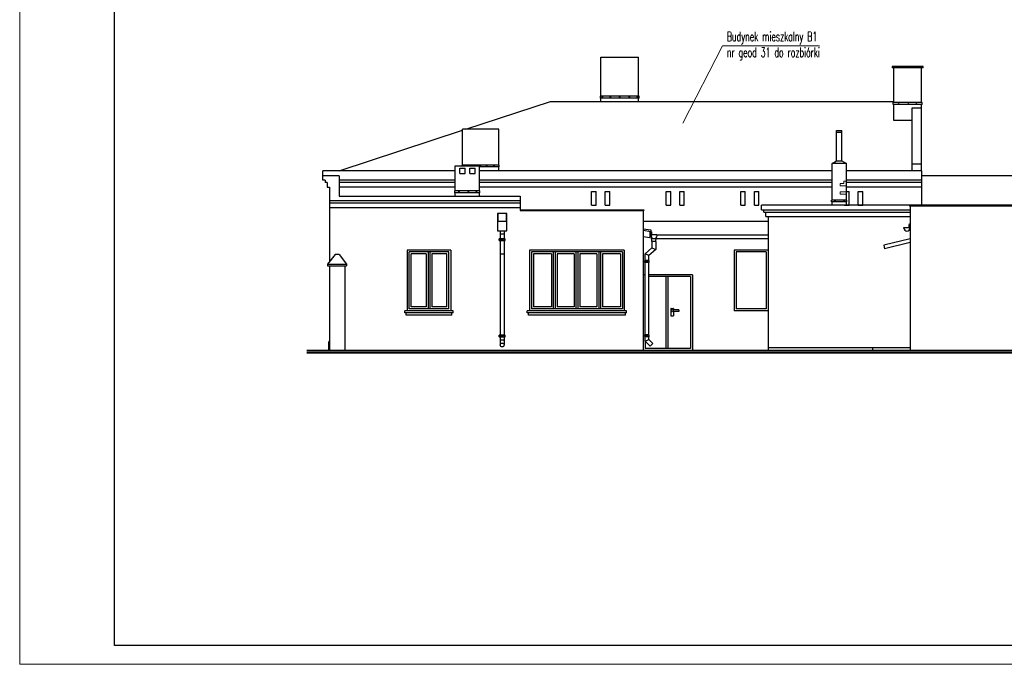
# Model space of a CAD drawing. Header units: millimetres. Extents: x 33311 to 435617, y -160714 to 185563.
# Tile 3 of 70: x 300645 to 326637, y -160714 to -143702. Entities that reach past the tile are written whole.
import ezdxf

# ---------------------------------------------------------------- set-up
doc = ezdxf.new("R2010")
doc.units = ezdxf.units.MM
doc.header["$MEASUREMENT"] = 0
doc.linetypes.add('ACAD_ISO03W100', pattern=[762, 304.8, -457.2])
for name, color, linetype, lineweight in [('[ 02przekrój istn', 42, 'Continuous', 30), ('[ 05widok istn', 50, 'Continuous', 30), ('[ 12stolarka istn', 211, 'Continuous', 13), ('[ 23kota odnośnik', 1, 'Continuous', 13), ('[ 24ramka cienka', 1, 'Continuous', 13), ('[ 25ramka gruba', 4, 'Continuous', 30), ('[opisy3', 2, 'Continuous', 30)]:
    doc.layers.add(name, color=color, linetype=linetype, lineweight=lineweight)
doc.styles.add('99.3', font='simplex.shx', dxfattribs={"width": 0.6, "height": 250})
pattern_1 = [(81.4585, (314613.24, -40492.33), (-175.6188, 170.5971), [0, -193.04, 0, -215.9, 0, -206.375]), (51.4585, (314613.24, -40492.33), (-86.9944, 414.0161), [0, -104.14, 0, -173.99, 0, -66.675]), (11.4585, (314501.24, -40600.73), (284.19626, 275.04587), [0, -63.5, 0, -228.6, 0, -298.45]), (1.45854, (314501.24, -40600.73), (197.4483, 345.2436), [0, -31.75, 0, -149.86, 0, -171.45])]

msp = doc.modelspace()

# ---------------------------------------------------------------- hatches: boundary and pattern name
at = {"layer": '[ 12stolarka istn', "linetype": 'Continuous', "lineweight": 13}
h = msp.add_hatch(dxfattribs=at)
h.set_pattern_fill('AR-SAND', color=256, style=0, pattern_type=2)
h.set_pattern_definition(pattern_1)
h.paths.add_polyline_path([(322469.73, -147959.73), (322401.93, -147959.73), (322401.93, -148024.73), (322303.56, -148024.73), (322303.56, -148089.73), (322469.73, -148089.73)], flags=17)
h = msp.add_hatch(dxfattribs=at)
h.set_pattern_fill('AR-SAND', color=256, style=0, pattern_type=2)
h.set_pattern_definition(pattern_1)
h.paths.add_polyline_path([(322303.56, -148309.14), (322469.73, -148309.14), (322469.73, -148244.14), (322303.56, -148244.14)], flags=17)

# ---------------------------------------------------------------- linework, layer by layer
at = {"layer": '[ 02przekrój istn', "linetype": 'ACAD_ISO03W100', "lineweight": 13, "ltscale": 5}
for points in [[(322469.73, -147959.73), (322401.93, -147959.73), (322401.93, -148024.73), (322303.56, -148024.73), (322303.56, -148089.73), (322469.73, -148089.73), (322469.73, -147959.73)], [(322303.56, -148244.14), (322469.73, -148244.14), (322469.73, -148309.14), (322303.56, -148309.14), (322303.56, -148244.14)]]:
    msp.add_lwpolyline(points, dxfattribs=at)
at = {"layer": '[ 05widok istn'}
for p, q in [((315984.73, -145720.81), (315984.73, -144694.65)), ((315984.73, -144694.65), (316984.73, -144694.65)), ((316984.73, -145720.81), (316984.73, -144694.65)), ((323674.73, -144939.15), (323674.73, -144969.15)), ((324494.73, -144939.15), (323674.73, -144939.15)), ((324494.73, -144969.15), (323674.73, -144969.15)), ((323714.73, -144969.15), (323714.73, -145890.2)), ((324454.73, -144969.15), (323714.73, -144969.15)), ((324454.73, -145890.2), (324454.73, -144969.15)), ((324494.73, -144969.15), (324494.73, -144939.15)), ((315974.73, -145770.81), (315974.73, -145720.81)), ((316994.73, -145720.81), (315974.73, -145720.81)), ((316994.73, -145770.81), (315974.73, -145770.81)), ((315984.73, -145857.11), (315984.73, -145770.81)), ((316984.73, -145857.11), (316984.73, -145770.81)), ((316994.73, -145770.81), (316994.73, -145720.81)), ((312425.32, -146589.01), (314654.73, -145857.11)), ((314654.73, -145857.11), (323714.73, -145857.11)), ((324464.73, -145890.2), (323704.73, -145890.2)), ((323704.73, -145940.2), (323704.73, -145890.2)), ((324464.73, -145940.2), (323704.73, -145940.2)), ((323714.73, -145940.2), (323714.73, -146349.67)), ((324204.73, -147689.01), (324204.73, -146029.9)), ((324204.73, -146029.9), (324454.73, -146029.9)), ((324454.73, -146029.9), (324454.73, -145940.2)), ((324454.73, -147689.01), (324454.73, -146029.9)), ((324464.73, -145940.2), (324464.73, -145890.2)), ((313294.73, -146589.01), (312334.73, -146589.01)), ((312334.73, -147539.01), (312334.73, -146589.01)), ((313294.73, -147539.01), (313294.73, -146589.01)), ((313294.73, -147539.01), (313294.73, -146589.01)), ((323714.73, -146349.67), (324204.73, -146349.67)), ((309074.69, -147689.01), (312334.73, -146618.75)), ((322209.73, -146629.01), (322349.73, -146629.01)), ((322209.73, -147429.01), (322209.73, -146629.01)), ((322209.73, -146669.01), (322349.73, -146669.01)), ((322349.73, -147429.01), (322349.73, -146629.01)), ((312144.73, -147557.01), (312784.73, -147557.01)), ((312144.73, -148220.72), (312144.73, -147557.01)), ((312264.73, -147622.01), (312404.73, -147622.01)), ((312264.73, -147762.01), (312264.73, -147622.01)), ((313304.73, -147539.01), (312324.73, -147539.01)), ((312324.73, -147557.01), (312324.73, -147539.01)), ((312404.73, -147762.01), (312404.73, -147622.01)), ((312524.73, -147622.01), (312664.73, -147622.01)), ((312524.73, -147762.01), (312524.73, -147622.01)), ((312664.73, -147762.01), (312664.73, -147622.01)), ((312784.73, -148220.72), (312784.73, -147557.01)), ((313304.73, -147589.01), (312784.73, -147589.01)), ((313294.73, -147689.01), (313294.73, -147589.01)), ((313294.73, -147689.01), (313294.73, -147589.01)), ((313304.73, -147589.01), (313304.73, -147539.01)), ((322089.73, -147499.01), (322209.73, -147429.01)), ((322469.73, -147499.01), (322089.73, -147499.01)), ((322089.73, -148462.72), (322089.73, -147499.01)), ((322209.73, -147429.01), (322349.73, -147429.01)), ((322349.73, -147429.01), (322469.73, -147499.01)), ((322469.73, -148462.72), (322469.73, -147499.01)), ((324454.73, -147519.01), (324204.73, -147519.01)), ((312144.73, -147689.01), (308644.73, -147689.01)), ((308644.73, -147819.01), (308644.73, -147689.01)), ((309074.73, -147819.01), (308644.73, -147819.01)), ((308644.73, -147939.01), (308644.73, -147819.01)), ((309074.73, -147819.01), (309074.73, -148357.01)), ((312264.73, -147762.01), (312404.73, -147762.01)), ((312524.73, -147762.01), (312664.73, -147762.01)), ((322089.73, -147689.01), (312784.73, -147689.01)), ((324454.73, -147689.01), (322469.73, -147689.01)), ((324454.73, -147689.01), (324454.73, -148599.01)), ((330374.73, -147819.01), (324454.73, -147819.01)), ((308704.73, -147939.01), (308644.73, -147939.01)), ((308704.73, -147939.01), (308704.73, -147999.01)), ((308764.73, -147999.01), (308704.73, -147999.01)), ((308764.73, -147999.01), (308764.73, -148119.01)), ((308764.73, -148119.01), (308824.73, -148119.01)), ((308824.73, -148119.01), (308824.73, -150087.65)), ((312144.73, -147933.13), (309074.73, -147933.13)), ((312144.73, -147939.01), (309074.73, -147939.01)), ((312144.73, -147939.01), (309074.73, -147939.01)), ((312144.73, -147999.01), (309074.73, -147999.01)), ((312144.73, -148119.01), (309074.73, -148119.01)), ((322089.73, -147933.13), (312784.73, -147933.13)), ((322089.73, -147939.01), (312784.73, -147939.01)), ((322089.73, -147939.01), (312784.73, -147939.01)), ((322089.73, -147999.01), (312784.73, -147999.01)), ((322089.73, -148119.01), (312784.73, -148119.01)), ((324454.73, -147933.13), (322469.73, -147933.13)), ((324454.73, -147939.01), (322469.73, -147939.01)), ((324454.73, -147939.01), (322469.73, -147939.01)), ((324454.73, -147999.01), (322469.73, -147999.01)), ((324454.73, -148119.01), (322469.73, -148119.01)), ((309074.73, -148357.01), (313854.73, -148357.01)), ((312794.73, -148220.72), (312134.73, -148220.72)), ((312134.73, -148270.72), (312134.73, -148220.72)), ((312794.73, -148270.72), (312134.73, -148270.72)), ((312144.73, -148357.01), (312144.73, -148270.72)), ((312784.73, -148357.01), (312784.73, -148270.72)), ((312794.73, -148270.72), (312794.73, -148220.72)), ((313854.73, -148357.01), (313854.73, -148717.01)), ((315739.73, -148599.01), (315739.73, -148239.01)), ((315739.73, -148239.01), (315859.73, -148239.01)), ((315859.73, -148599.01), (315859.73, -148239.01)), ((316099.73, -148599.01), (316099.73, -148239.01)), ((316099.73, -148239.01), (316219.73, -148239.01)), ((316219.73, -148599.01), (316219.73, -148239.01)), ((317709.73, -148599.01), (317709.73, -148239.01)), ((317709.73, -148239.01), (317829.73, -148239.01)), ((317829.73, -148599.01), (317829.73, -148239.01)), ((318069.73, -148599.01), (318069.73, -148239.01)), ((318069.73, -148239.01), (318189.73, -148239.01)), ((318189.73, -148599.01), (318189.73, -148239.01)), ((319679.73, -148599.01), (319679.73, -148239.01)), ((319679.73, -148239.01), (319799.73, -148239.01)), ((319799.73, -148599.01), (319799.73, -148239.01)), ((320039.73, -148599.01), (320039.73, -148239.01)), ((320039.73, -148239.01), (320159.73, -148239.01)), ((320159.73, -148599.01), (320159.73, -148239.01)), ((322469.73, -148239.01), (322539.73, -148239.01)), ((322539.73, -148599.01), (322539.73, -148239.01)), ((322779.73, -148599.01), (322779.73, -148239.01)), ((322779.73, -148239.01), (322899.73, -148239.01)), ((322899.73, -148599.01), (322899.73, -148239.01)), ((308824.73, -148477.01), (313854.73, -148477.01)), ((308824.73, -148537.01), (313854.73, -148537.01)), ((308824.73, -148657.01), (313854.73, -148657.01)), ((315739.73, -148599.01), (315859.73, -148599.01)), ((316099.73, -148599.01), (316219.73, -148599.01)), ((317709.73, -148599.01), (317829.73, -148599.01)), ((318069.73, -148599.01), (318189.73, -148599.01)), ((319679.73, -148599.01), (319799.73, -148599.01)), ((320039.73, -148599.01), (320159.73, -148599.01)), ((330774.73, -148599.01), (320224.73, -148599.01)), ((320224.73, -148719.01), (320224.73, -148599.01)), ((322479.73, -148462.72), (322079.73, -148462.72)), ((322079.73, -148512.72), (322079.73, -148462.72)), ((322479.73, -148512.72), (322079.73, -148512.72)), ((322089.73, -148599.01), (322089.73, -148512.72)), ((322419.73, -148599.01), (322539.73, -148599.01)), ((322469.73, -148599.01), (322469.73, -148512.72)), ((322479.73, -148512.72), (322479.73, -148462.72)), ((322779.73, -148599.01), (322899.73, -148599.01)), ((324134.73, -148599.01), (324134.73, -148619.01)), ((330774.73, -148619.01), (324134.73, -148619.01)), ((324154.73, -148619.01), (324154.73, -152431.01)), ((313254.73, -148820.46), (313254.73, -149020.46)), ((313504.73, -148820.46), (313254.73, -148820.46)), ((313264.73, -148820.46), (313264.73, -149020.46)), ((313494.73, -149020.46), (313494.73, -148820.46)), ((313504.73, -149020.46), (313504.73, -148820.46)), ((313854.73, -148717.01), (317124.73, -148717.01)), ((313854.73, -148717.01), (313854.73, -148737.01)), ((313854.73, -148737.01), (317124.73, -148737.01)), ((317104.73, -148737.01), (317104.73, -152431.01)), ((317124.73, -148717.01), (317124.73, -148737.01)), ((320224.73, -148719.01), (324154.73, -148719.01)), ((320284.73, -148779.01), (320284.73, -148719.01)), ((320284.73, -148779.01), (324154.73, -148779.01)), ((320344.73, -148899.01), (320344.73, -148779.01)), ((320344.73, -148899.01), (324154.73, -148899.01)), ((320404.73, -148899.01), (320404.73, -152431.01)), ((313254.73, -149020.46), (313504.73, -149020.46)), ((313254.73, -149020.46), (313254.73, -149270.46)), ((313504.73, -149270.46), (313504.73, -149020.46)), ((317104.73, -149017.01), (320404.73, -149017.01)), ((323987.81, -149201.73), (323987.81, -149181.73)), ((323987.81, -149181.73), (324146.97, -149181.73)), ((324154.73, -149092.93), (324122.89, -149109.58)), ((324122.89, -149181.73), (324122.89, -149109.58)), ((324154.73, -149095.33), (324146.97, -149099.39)), ((324146.97, -149201.73), (324146.97, -149099.39)), ((313254.73, -149270.46), (313504.73, -149270.46)), ((313329.83, -149270.46), (313329.83, -152286.95)), ((313329.83, -149350.31), (313429.83, -149350.31)), ((313429.83, -149270.46), (313429.83, -152286.95)), ((317104.73, -149219.43), (317304.73, -149250.65)), ((317104.73, -149259.92), (317304.73, -149291.14)), ((317104.73, -149421.86), (317280.66, -149449.32)), ((317280.66, -149287.38), (317280.66, -149449.32)), ((317304.73, -149250.65), (317304.73, -149291.14)), ((317304.73, -149291.14), (317336.57, -149307.78)), ((317304.73, -149293.54), (317312.48, -149297.6)), ((317312.48, -149399.94), (317312.48, -149297.6)), ((317467.07, -149379.94), (317312.48, -149379.94)), ((317336.77, -149553.71), (317324.19, -149441.48)), ((317336.57, -149379.94), (317336.57, -149307.78)), ((317436.77, -149553.71), (317447.63, -149456.91)), ((317467.07, -149379.94), (320404.73, -149379.94)), ((317471.65, -149399.94), (317472.2, -149379.94)), ((313301.71, -149524.78), (313301.71, -149484.78)), ((313326.37, -149484.78), (313301.71, -149484.78)), ((313301.71, -149524.78), (313457.75, -149524.78)), ((313326.37, -149483.48), (313326.37, -149524.78)), ((313329.73, -149474.78), (313429.73, -149474.78)), ((313329.73, -149484.78), (313429.73, -149484.78)), ((313433.08, -149483.48), (313433.08, -149524.78)), ((313433.08, -149484.78), (313457.75, -149484.78)), ((313457.75, -149524.78), (313457.75, -149484.78)), ((317336.77, -149553.71), (317336.77, -149725.6)), ((317436.77, -149553.71), (317336.77, -149553.71)), ((317436.77, -149553.71), (317436.77, -149767.02)), ((317445.1, -149479.52), (320404.73, -149479.52)), ((324154.73, -149481.32), (323454.73, -149653.62)), ((323454.73, -149653.62), (323478.63, -149750.72)), ((324154.73, -149584.3), (323478.63, -149750.72)), ((308974.73, -149900.15), (308774.73, -150150.15)), ((309074.73, -149900.15), (308974.73, -149900.15)), ((309074.73, -149900.15), (309274.73, -150150.15)), ((310874.73, -149781.01), (310874.73, -151381.01)), ((312024.73, -149781.01), (310874.73, -149781.01)), ((310924.73, -151331.01), (310924.73, -149831.01)), ((311974.73, -149831.01), (310924.73, -149831.01)), ((310974.73, -151281.01), (310974.73, -149881.01)), ((311374.73, -149881.01), (310974.73, -149881.01)), ((311374.73, -149881.01), (311374.73, -151281.01)), ((311424.73, -149831.01), (311424.73, -151331.01)), ((311474.73, -149831.01), (311474.73, -151331.01)), ((311924.73, -149881.01), (311524.73, -149881.01)), ((311524.73, -149881.01), (311524.73, -151281.01)), ((311924.73, -151281.01), (311924.73, -149881.01)), ((311974.73, -151331.01), (311974.73, -149831.01)), ((312024.73, -149781.01), (312024.73, -151381.01)), ((313329.83, -149883.24), (313429.83, -149883.24)), ((314104.73, -149781.01), (314104.73, -151381.01)), ((316604.73, -149781.01), (314104.73, -149781.01)), ((314154.73, -149831.01), (314154.73, -151331.01)), ((316554.73, -149831.01), (314154.73, -149831.01)), ((314204.73, -149881.01), (314204.73, -151281.01)), ((314679.73, -149881.01), (314204.73, -149881.01)), ((314679.73, -149881.01), (314679.73, -151281.01)), ((314729.73, -149831.01), (314729.73, -151331.01)), ((314779.73, -149831.01), (314779.73, -151331.01)), ((314829.73, -149881.01), (314829.73, -151281.01)), ((315279.73, -149881.01), (314829.73, -149881.01)), ((315279.73, -149881.01), (315279.73, -151281.01)), ((315329.73, -149831.01), (315329.73, -151331.01)), ((315379.73, -149831.01), (315379.73, -151331.01)), ((315429.73, -149881.01), (315429.73, -151281.01)), ((315879.73, -149881.01), (315429.73, -149881.01)), ((315879.73, -149881.01), (315879.73, -151281.01)), ((315929.73, -149831.01), (315929.73, -151331.01)), ((315979.73, -149831.01), (315979.73, -151331.01)), ((316029.73, -149881.01), (316029.73, -151281.01)), ((316504.73, -149881.01), (316029.73, -149881.01)), ((316504.73, -149881.01), (316504.73, -151281.01)), ((316554.73, -149831.01), (316554.73, -151331.01)), ((316604.73, -149781.01), (316604.73, -151381.01)), ((317336.77, -149725.6), (317152.66, -149882.34)), ((317152.66, -150059.64), (317152.66, -149882.34)), ((317252.66, -149923.76), (317152.66, -149882.34)), ((317436.77, -149767.02), (317252.66, -149923.76)), ((317252.66, -150059.64), (317252.66, -149923.76)), ((317336.77, -149725.6), (317436.77, -149767.02)), ((319504.73, -149781.01), (319504.73, -151381.01)), ((320404.73, -149781.01), (319504.73, -149781.01)), ((319554.73, -149831.01), (319554.73, -151331.01)), ((320354.73, -149831.01), (319554.73, -149831.01)), ((320354.73, -149831.01), (320354.73, -151331.01)), ((308774.73, -150150.15), (309274.73, -150150.15)), ((308774.73, -150150.15), (308774.73, -150200.15)), ((308774.73, -150200.15), (309274.73, -150200.15)), ((308824.73, -150200.15), (308824.73, -152431.01)), ((309224.73, -150200.15), (309224.73, -152431.01)), ((309274.73, -150150.15), (309274.73, -150200.15)), ((317149.31, -150078.99), (317104.73, -150078.99)), ((317149.31, -150098.99), (317104.73, -150098.99)), ((317149.31, -150068.34), (317149.31, -150109.64)), ((317256.02, -150109.64), (317149.31, -150109.64)), ((317252.66, -150059.64), (317152.66, -150059.64)), ((317252.66, -150069.64), (317152.66, -150069.64)), ((317152.66, -152018.06), (317152.66, -150109.64)), ((317192.66, -150109.64), (317192.66, -150069.64)), ((317202.66, -150109.64), (317202.66, -150069.64)), ((317212.66, -150109.64), (317212.66, -150069.64)), ((317252.66, -152018.06), (317252.66, -150109.64)), ((317256.02, -150068.34), (317256.02, -150109.64)), ((317152.66, -150431.01), (317104.73, -150431.01)), ((318404.73, -150431.01), (317252.66, -150431.01)), ((318354.73, -150481.01), (317252.66, -150481.01)), ((317704.73, -150481.01), (317704.73, -152381.01)), ((317754.73, -150481.01), (317754.73, -152381.01)), ((318354.73, -150481.01), (318354.73, -152381.01)), ((318404.73, -150431.01), (318404.73, -152431.01)), ((310814.73, -151441.01), (310814.73, -151381.01)), ((312084.73, -151381.01), (310814.73, -151381.01)), ((312084.73, -151441.01), (310814.73, -151441.01)), ((310844.73, -151501.01), (310844.73, -151441.01)), ((312054.73, -151501.01), (310844.73, -151501.01)), ((312024.73, -151381.01), (310874.73, -151381.01)), ((311974.73, -151331.01), (310924.73, -151331.01)), ((311374.73, -151281.01), (310974.73, -151281.01)), ((311924.73, -151281.01), (311524.73, -151281.01)), ((312054.73, -151501.01), (312054.73, -151441.01)), ((312084.73, -151441.01), (312084.73, -151381.01)), ((316664.73, -151381.01), (314044.73, -151381.01)), ((314044.73, -151441.01), (314044.73, -151381.01)), ((316664.73, -151441.01), (314044.73, -151441.01)), ((314074.73, -151501.01), (314074.73, -151441.01)), ((316634.73, -151501.01), (314074.73, -151501.01)), ((316554.73, -151331.01), (314154.73, -151331.01)), ((314679.73, -151281.01), (314204.73, -151281.01)), ((315279.73, -151281.01), (314829.73, -151281.01)), ((315879.73, -151281.01), (315429.73, -151281.01)), ((316504.73, -151281.01), (316029.73, -151281.01)), ((316634.73, -151501.01), (316634.73, -151441.01)), ((316664.73, -151441.01), (316664.73, -151381.01)), ((317838.03, -151326.92), (317838.03, -151513.52)), ((317845.44, -151319.51), (317893.8, -151319.51)), ((317845.44, -151520.93), (317893.8, -151520.93)), ((318048.22, -151361.01), (317890.07, -151361.01)), ((318048.22, -151401.01), (317890.07, -151401.01)), ((317901.21, -151326.92), (317901.21, -151361.01)), ((317901.21, -151401.01), (317901.21, -151513.52)), ((318048.22, -151361.01), (318048.22, -151401.01)), ((320404.73, -151381.01), (319504.73, -151381.01)), ((320354.73, -151331.01), (319554.73, -151331.01)), ((313301.71, -152069.42), (313301.71, -152029.42)), ((313326.37, -152029.42), (313301.71, -152029.42)), ((313326.37, -152028.13), (313326.37, -152069.42)), ((313329.73, -152019.42), (313429.73, -152019.42)), ((313329.73, -152029.42), (313429.73, -152029.42)), ((313433.08, -152028.13), (313433.08, -152069.42)), ((313433.08, -152029.42), (313457.75, -152029.42)), ((313457.75, -152069.42), (313457.75, -152029.42)), ((317149.31, -152037.42), (317104.73, -152037.42)), ((317149.31, -152057.42), (317104.73, -152057.42)), ((317149.31, -152026.77), (317149.31, -152068.06)), ((317252.66, -152018.06), (317152.66, -152018.06)), ((317252.66, -152028.06), (317152.66, -152028.06)), ((317192.66, -152068.06), (317192.66, -152028.06)), ((317202.66, -152068.06), (317202.66, -152028.06)), ((317212.66, -152068.06), (317212.66, -152028.06)), ((317256.02, -152026.77), (317256.02, -152068.06)), ((308824.73, -152181.01), (308794.73, -152210.47)), ((308794.73, -152210.47), (308794.73, -152431.01)), ((313301.71, -152069.42), (313457.75, -152069.42)), ((317256.02, -152068.06), (317149.31, -152068.06)), ((317152.66, -152187.39), (317152.66, -152068.06)), ((317152.66, -152187.39), (317252.66, -152145.97)), ((317286.22, -152320.95), (317152.66, -152187.39)), ((317154.73, -152189.46), (317154.73, -152381.01)), ((317252.66, -152145.97), (317252.66, -152068.06)), ((317356.93, -152250.24), (317252.66, -152145.97)), ((317286.22, -152320.95), (317356.93, -152250.24)), ((331325.77, -152431.01), (308223.69, -152431.01)), ((308223.69, -152464.46), (331325.77, -152464.46)), ((308223.69, -152497.91), (331325.77, -152497.91)), ((318354.73, -152381.01), (317154.73, -152381.01)), ((324154.73, -152361.01), (320404.73, -152361.01)), ((323154.73, -152361.01), (323154.73, -152431.01))]:
    msp.add_line(p, q, dxfattribs=at)
for centre, radius in [((316021.7, -145745.81), 6), ((316234.73, -145745.81), 6), ((316484.73, -145745.81), 6), ((316734.73, -145745.81), 6), ((316947.75, -145745.81), 6), ((323851.47, -145915.2), 6), ((324101.47, -145915.2), 6), ((324314.5, -145915.2), 6), ((312803.73, -147564.01), 6), ((312975.2, -147564.01), 6), ((313166.07, -147564.01), 6), ((312240.28, -148245.72), 6), ((312490.28, -148245.72), 6), ((312703.31, -148245.72), 6), ((322166.84, -148487.72), 6), ((322416.84, -148487.72), 6), ((313313.95, -149503.56), 9.31), ((313379.73, -149504.13), 9.31), ((313445.5, -149503.56), 9.31), ((317869.62, -151381.01), 28.61), ((313313.95, -152048.2), 9.31), ((313379.73, -152048.78), 9.31), ((313445.5, -152048.2), 9.31), ((313379.83, -152286.95), 50)]:
    msp.add_circle(centre, radius, dxfattribs=at)
for centre, radius, start, end in [((317392.07, -149399.94), 79.58, 180, 0), ((324067.39, -149201.73), 79.58, 180, 0), ((313329.73, -149479.78), 5, 90, 270), ((313429.73, -149479.78), 5, 270, 90), ((317152.66, -150064.64), 5, 90, 270), ((317196.87, -150088.42), 9.31, 116.844143, 243.155857), ((317212.66, -150088.42), 9.31, 270, 90), ((317252.66, -150064.64), 5, 270, 90), ((317256.02, -150088.42), 9.31, 270, 90), ((317845.44, -151326.92), 7.41, 90, 180), ((317845.44, -151513.52), 7.41, 180, 270), ((317893.8, -151326.92), 7.41, 0, 90), ((317893.8, -151513.52), 7.41, 270, 0), ((313329.73, -152024.42), 5, 90, 270), ((313429.73, -152024.42), 5, 270, 90), ((317152.66, -152023.06), 5, 90, 270), ((317196.87, -152046.84), 9.31, 116.844143, 243.155857), ((317212.66, -152046.84), 9.31, 270, 90), ((317252.66, -152023.06), 5, 270, 90), ((317256.02, -152046.84), 9.31, 270, 90)]:
    msp.add_arc(centre, radius, start, end, dxfattribs=at)
at = {"layer": '[ 05widok istn', "extrusion": (0, 0, -1)}
msp.add_ellipse((313383.44, -152273.18), major_axis=(9.03, -125.69), ratio=0.72107398, start_param=2.61145249, end_param=3.77521392, dxfattribs=at)
at = {"layer": '[ 23kota odnośnik', "extrusion": (0, 0.997989, 0.063383), "elevation": -141681.67, "flags": 128}
msp.add_lwpolyline([(-321756.24, 47297.42), (-319201.67, 47297.42), (-318153.41, 79438.14)], dxfattribs=at)
at = {"layer": '[ 24ramka cienka', "ltscale": 2}
msp.add_3dface([(342644.54, -160713.79), (300644.54, -160713.79), (300644.54, -131013.79), (342644.54, -131013.79)], dxfattribs=at)
at = {"layer": '[ 25ramka gruba', "ltscale": 2}
for points in [[(303144.54, -131513.79), (342144.54, -131513.79), (342144.54, -160213.79), (303144.54, -160213.79)], [(342144.54, -160213.79), (303144.54, -160213.79), (303144.54, -131513.79), (342144.54, -131513.79)]]:
    msp.add_3dface(points, dxfattribs=at)

# ---------------------------------------------------------------- texts
at = {"layer": '[opisy3', "linetype": 'Continuous', "insert": (319314.02, -144021.18, 38222.08), "char_height": 250, "attachment_point": 1, "style": '99.3'}
msp.add_mtext('\\H1x;\\W0.6;Budynek mieszkalny B1\\Pnr geod 31 do rozbiórki', dxfattribs=at)

doc.saveas('drawing.dxf')
